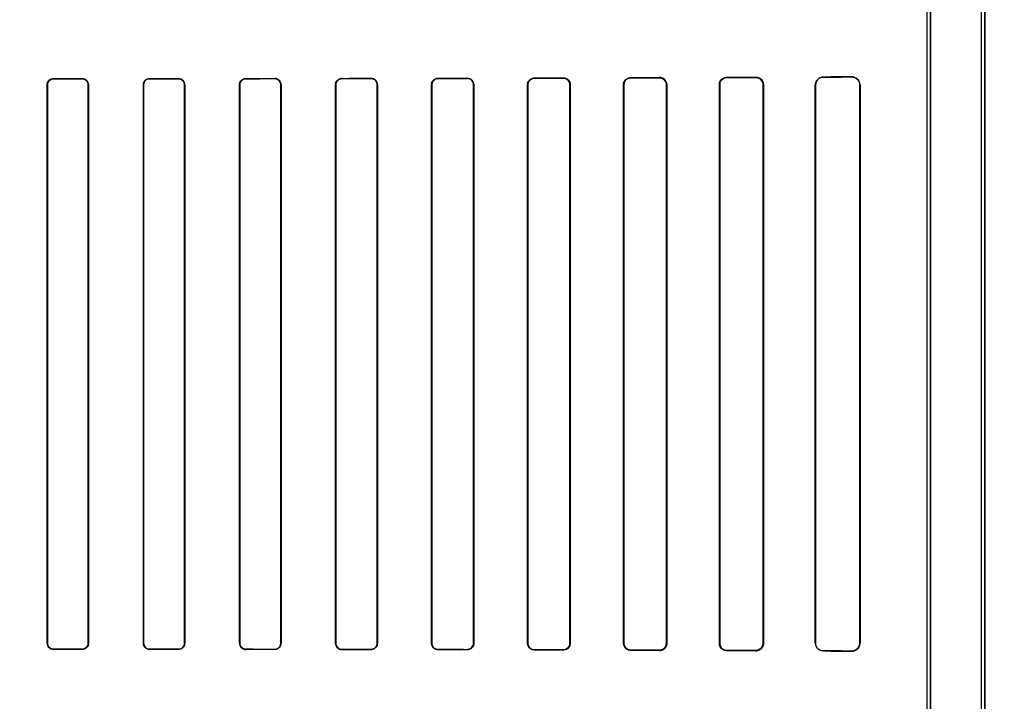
# Model space of a CAD drawing. Header units: millimetres. Extents: x 0 to 297, y 0 to 210.
# Tile 227 of 256: x 58.563 to 58.921, y 157.774 to 158.022. Entities that reach past the tile are written whole.
import ezdxf

# ---------------------------------------------------------------- set-up
doc = ezdxf.new("R2010")
doc.units = ezdxf.units.MM
doc.header["$LTSCALE"] = 16.335
doc.layers.get('0').update_dxf_attribs({"linetype": 'CONTINUOUS'})
for name, color, linetype in [('AXES_REF', 7, 'CONTINUOUS'), ('INTFCLR_1', 7, 'CONTINUOUS'), ('INTFCLR_72935', 7, 'CONTINUOUS')]:
    doc.layers.add(name, color=color, linetype=linetype)

msp = doc.modelspace()

# ---------------------------------------------------------------- linework, layer by layer
at = {"color": 7, "linetype": 'Continuous'}
for radius in [6.78708, 6.7865, 6.74304]:
    msp.add_circle((57.46373, 154.71146), radius, dxfattribs=at)
for radius, start, end in [(6.72, 278.277129, 261.722871), (6.874, 193.234383, 36.724612)]:
    msp.add_arc((57.46373, 154.71146), radius, start, end, dxfattribs=at)
at = {"layer": 'AXES_REF', "color": 9, "linetype": 'Continuous'}
for radius in [6.19116, 4.15]:
    msp.add_circle((57.46373, 154.71146), radius, dxfattribs=at)
at = {"layer": 'INTFCLR_1', "color": 6, "linetype": 'Continuous'}
for p, q in [((58.91278, 157.16145), (58.91278, 159.03047)), ((58.91401, 157.16145), (58.91401, 159.03045)), ((58.89301, 157.53414), (58.89301, 158.37777)), ((58.89425, 158.37777), (58.89425, 157.53414)), ((58.57294, 157.79495), (58.57294, 157.99795)), ((58.57301, 157.79495), (58.57301, 157.99795)), ((58.58785, 157.99795), (58.58785, 157.79495)), ((58.58792, 157.99795), (58.58792, 157.79495)), ((58.60792, 157.79495), (58.60792, 157.99795)), ((58.60799, 157.79495), (58.60799, 157.99795)), ((58.62287, 157.99795), (58.62287, 157.79495)), ((58.62295, 157.99795), (58.62295, 157.79495)), ((58.64289, 157.79495), (58.64289, 157.99795)), ((58.64296, 157.79495), (58.64296, 157.99795)), ((58.65791, 157.99795), (58.65791, 157.79495)), ((58.65799, 157.99795), (58.65799, 157.79495)), ((58.67784, 157.79495), (58.67784, 157.99795)), ((58.67792, 157.79495), (58.67792, 157.99795)), ((58.69296, 157.99795), (58.69296, 157.79495)), ((58.69304, 157.99795), (58.69304, 157.79495)), ((58.71278, 157.79495), (58.71278, 157.99795)), ((58.71286, 157.79495), (58.71286, 157.99795)), ((58.72802, 157.99795), (58.72802, 157.79495)), ((58.72811, 157.99795), (58.72811, 157.79495)), ((58.74769, 157.79495), (58.74769, 157.99795)), ((58.74778, 157.79495), (58.74778, 157.99795)), ((58.76311, 157.99795), (58.76311, 157.79495)), ((58.7632, 157.99795), (58.7632, 157.79495)), ((58.78259, 157.79495), (58.78259, 157.99795)), ((58.78269, 157.79495), (58.78269, 157.99795)), ((58.79821, 157.99795), (58.79821, 157.79495)), ((58.79832, 157.99795), (58.79832, 157.79495)), ((58.81745, 157.79495), (58.81745, 157.99795)), ((58.81757, 157.79495), (58.81757, 157.99795)), ((58.83335, 157.99795), (58.83335, 157.79495)), ((58.83348, 157.99795), (58.83348, 157.79495)), ((58.85226, 157.79495), (58.85226, 157.99795)), ((58.85241, 157.79495), (58.85241, 157.99795)), ((58.86854, 157.99795), (58.86854, 157.79495)), ((58.86872, 157.99795), (58.86872, 157.79495))]:
    msp.add_line(p, q, dxfattribs=at)
at = {"layer": 'INTFCLR_1', "color": 9, "linetype": 'Continuous'}
for p, q in [((58.57518, 158.00019), (58.57518, 158.00012)), ((58.58568, 158.00012), (58.58568, 158.0002)), ((58.61018, 158.00021), (58.61018, 158.00014)), ((58.62068, 158.00015), (58.62068, 158.00022)), ((58.64518, 158.00025), (58.64518, 158.00017)), ((58.65568, 158.00018), (58.65568, 158.00026)), ((58.68018, 158.0003), (58.68018, 158.00022)), ((58.69068, 158.00023), (58.69068, 158.00031)), ((58.71518, 158.00036), (58.71518, 158.00028)), ((58.72568, 158.0003), (58.72568, 158.00038)), ((58.75018, 158.00044), (58.75018, 158.00035)), ((58.76068, 158.00038), (58.76068, 158.00047)), ((58.78518, 158.00055), (58.78518, 158.00045)), ((58.79568, 158.00048), (58.79568, 158.00059)), ((58.82018, 158.00069), (58.82018, 158.00057)), ((58.83068, 158.00062), (58.83068, 158.00074)), ((58.85518, 158.00089), (58.85518, 158.00074)), ((58.86568, 158.0008), (58.86568, 158.00097)), ((58.57301, 157.99795), (58.57294, 157.99795)), ((58.58792, 157.99795), (58.58785, 157.99795)), ((58.60799, 157.99795), (58.60792, 157.99795)), ((58.62295, 157.99795), (58.62287, 157.99795)), ((58.64296, 157.99795), (58.64289, 157.99795)), ((58.65799, 157.99795), (58.65791, 157.99795)), ((58.67792, 157.99795), (58.67784, 157.99795)), ((58.69304, 157.99795), (58.69296, 157.99795)), ((58.71286, 157.99795), (58.71278, 157.99795)), ((58.72811, 157.99795), (58.72802, 157.99795)), ((58.74778, 157.99795), (58.74769, 157.99795)), ((58.7632, 157.99795), (58.76311, 157.99795)), ((58.78269, 157.99795), (58.78259, 157.99795)), ((58.79832, 157.99795), (58.79821, 157.99795)), ((58.81757, 157.99795), (58.81745, 157.99795)), ((58.83348, 157.99795), (58.83335, 157.99795)), ((58.85241, 157.99795), (58.85226, 157.99795)), ((58.86872, 157.99795), (58.86854, 157.99795)), ((58.57294, 157.79495), (58.57301, 157.79495)), ((58.58785, 157.79495), (58.58792, 157.79495)), ((58.60792, 157.79495), (58.60799, 157.79495)), ((58.62287, 157.79495), (58.62295, 157.79495)), ((58.64289, 157.79495), (58.64296, 157.79495)), ((58.65791, 157.79495), (58.65799, 157.79495)), ((58.67784, 157.79495), (58.67792, 157.79495)), ((58.69296, 157.79495), (58.69304, 157.79495)), ((58.71278, 157.79495), (58.71286, 157.79495)), ((58.72802, 157.79495), (58.72811, 157.79495)), ((58.74769, 157.79495), (58.74778, 157.79495)), ((58.76311, 157.79495), (58.7632, 157.79495)), ((58.78259, 157.79495), (58.78269, 157.79495)), ((58.79821, 157.79495), (58.79832, 157.79495)), ((58.81745, 157.79495), (58.81757, 157.79495)), ((58.83335, 157.79495), (58.83348, 157.79495)), ((58.85226, 157.79495), (58.85241, 157.79495)), ((58.86854, 157.79495), (58.86872, 157.79495)), ((58.57518, 157.79279), (58.57518, 157.79272)), ((58.58568, 157.79271), (58.58568, 157.79279)), ((58.61018, 157.79277), (58.61018, 157.7927)), ((58.62068, 157.79269), (58.62068, 157.79276)), ((58.64518, 157.79274), (58.64518, 157.79266)), ((58.65568, 157.79265), (58.65568, 157.79273)), ((58.68018, 157.79269), (58.68018, 157.79261)), ((58.69068, 157.7926), (58.69068, 157.79268)), ((58.71518, 157.79263), (58.71518, 157.79255)), ((58.72568, 157.79253), (58.72568, 157.79261)), ((58.75018, 157.79256), (58.75018, 157.79247)), ((58.76068, 157.79244), (58.76068, 157.79253)), ((58.78518, 157.79246), (58.78518, 157.79236)), ((58.79568, 157.79232), (58.79568, 157.79243)), ((58.82018, 157.79234), (58.82018, 157.79222)), ((58.83068, 157.79217), (58.83068, 157.79229)), ((58.85518, 157.79217), (58.85518, 157.79202)), ((58.86568, 157.79194), (58.86568, 157.79211))]:
    msp.add_line(p, q, dxfattribs=at)
at = {"layer": 'INTFCLR_1', "color": 7, "linetype": 'Continuous'}
for points in [[(58.79655, 158.00044), (58.79646, 158.00047), (58.79637, 158.0005), (58.79627, 158.00052), (58.79618, 158.00054), (58.79608, 158.00056), (58.79598, 158.00057), (58.79588, 158.00058), (58.79578, 158.00059), (58.79568, 158.00059)], [(58.83068, 158.00062), (58.83077, 158.00062), (58.83087, 158.00061), (58.83096, 158.0006), (58.83106, 158.00059), (58.83116, 158.00058), (58.83126, 158.00056), (58.83135, 158.00053), (58.83144, 158.00051), (58.83153, 158.00048)], [(58.86568, 158.0008), (58.86578, 158.0008), (58.86589, 158.0008), (58.86599, 158.00079), (58.86609, 158.00077), (58.86618, 158.00076), (58.86627, 158.00074), (58.86636, 158.00072), (58.86645, 158.0007), (58.86653, 158.00068)], [(58.83153, 157.79243), (58.83144, 157.7924), (58.83135, 157.79238), (58.83126, 157.79235), (58.83117, 157.79233), (58.83107, 157.79232), (58.83098, 157.79231), (58.83088, 157.7923), (58.83078, 157.79229), (58.83068, 157.79229)], [(58.86653, 157.79223), (58.86645, 157.79221), (58.86636, 157.79219), (58.86627, 157.79217), (58.86618, 157.79215), (58.86609, 157.79213), (58.86599, 157.79212), (58.86589, 157.79211), (58.86578, 157.79211), (58.86568, 157.79211)]]:
    msp.add_lwpolyline(points, dxfattribs=at)
at = {"layer": 'INTFCLR_1', "color": 6, "linetype": 'Continuous'}
for centre, major_axis, start_param, end_param in [((58.52793, 158.00145), (0.36509, 0), -1.441011, -1.411947), ((58.52793, 158.00145), (0.38609, 0), -1.448107, -1.420655), ((58.52793, 158.00145), (0.36509, 0), -1.343557, -1.313932), ((58.52793, 158.00145), (0.38609, 0), -1.356116, -1.328192), ((58.52793, 158.00145), (0.36509, 0), -1.243846, -1.213314), ((58.52793, 158.00145), (0.38609, 0), -1.262235, -1.233556), ((58.52793, 158.00145), (0.36509, 0), -1.140627, -1.108745), ((58.52793, 158.00145), (0.38609, 0), -1.165445, -1.135656), ((58.52793, 158.00145), (0.36509, 0), -1.032246, -0.998394), ((58.52793, 158.00145), (0.38609, 0), -1.064439, -1.033062), ((58.52793, 158.00145), (0.36509, 0), -0.9163, -0.879521), ((58.52793, 158.00145), (0.38609, 0), -0.9574, -0.923735), ((58.52793, 158.00145), (0.36509, 0), -0.788898, -0.747504), ((58.52793, 158.00145), (0.38609, 0), -0.841558, -0.804464), ((58.52793, 158.00145), (0.36509, 0), -0.642675, -0.593022), ((58.52793, 158.00145), (0.38609, 0), -0.712156, -0.66947), ((58.52793, 158.00145), (0.36509, 0), -0.4593, -0.389436), ((58.52793, 158.00145), (0.38609, 0), -0.559335, -0.505765), ((58.52793, 157.79145), (0.38609, 0), 1.420655, 1.448107), ((58.52793, 157.79145), (0.36509, 0), 1.411947, 1.441011), ((58.52793, 157.79145), (0.38609, 0), 1.328192, 1.356116), ((58.52793, 157.79145), (0.36509, 0), 1.313932, 1.343557), ((58.52793, 157.79145), (0.38609, 0), 1.233556, 1.262235), ((58.52793, 157.79145), (0.36509, 0), 1.213314, 1.243846), ((58.52793, 157.79145), (0.38609, 0), 1.135656, 1.165445), ((58.52793, 157.79145), (0.36509, 0), 1.108745, 1.140627), ((58.52793, 157.79145), (0.38609, 0), 1.033062, 1.064439), ((58.52793, 157.79145), (0.36509, 0), 0.998394, 1.032246), ((58.52793, 157.79145), (0.38609, 0), 0.923735, 0.9574), ((58.52793, 157.79145), (0.36509, 0), 0.879521, 0.9163), ((58.52793, 157.79145), (0.38609, 0), 0.804464, 0.841558), ((58.52793, 157.79145), (0.36509, 0), 0.747504, 0.788898), ((58.52793, 157.79145), (0.38609, 0), 0.66947, 0.712156), ((58.52793, 157.79145), (0.36509, 0), 0.593022, 0.642675), ((58.52793, 157.79145), (0.38609, 0), 0.505765, 0.559335), ((58.52793, 157.79145), (0.36509, 0), 0.389436, 0.4593)]:
    msp.add_ellipse(centre, major_axis=major_axis, ratio=0.003491, start_param=start_param, end_param=end_param, dxfattribs=at)
for points, knots in [([(58.57294, 157.99795), (58.57294, 157.99852), (58.57342, 157.99971), (58.57461, 158.00019), (58.57518, 158.00019)], [0, 0, 0, 0, 0.499537, 1, 1, 1, 1]), ([(58.57301, 157.99795), (58.57301, 157.99846), (58.57342, 157.9996), (58.57458, 158.00012), (58.57518, 158.00012)], [0, 0, 0, 0, 0.455659, 1, 1, 1, 1]), ([(58.58792, 157.99795), (58.58792, 157.99847), (58.5875, 157.99966), (58.5863, 158.0002), (58.58568, 158.0002)], [0, 0, 0, 0, 0.453611, 1, 1, 1, 1]), ([(58.58568, 158.00012), (58.58623, 158.00012), (58.58739, 157.99966), (58.58785, 157.9985), (58.58785, 157.99795)], [0, 0, 0, 0, 0.502969, 1, 1, 1, 1]), ([(58.60792, 157.99795), (58.60792, 157.99853), (58.6084, 157.99973), (58.6096, 158.00021), (58.61018, 158.00021)], [0, 0, 0, 0, 0.496564, 1, 1, 1, 1]), ([(58.60799, 157.99795), (58.60799, 157.99846), (58.6084, 157.99961), (58.60957, 158.00014), (58.61018, 158.00014)], [0, 0, 0, 0, 0.450447, 1, 1, 1, 1]), ([(58.62295, 157.99795), (58.62295, 157.99847), (58.62253, 157.99967), (58.62131, 158.00022), (58.62068, 158.00022)], [0, 0, 0, 0, 0.448932, 1, 1, 1, 1]), ([(58.62068, 158.00015), (58.62124, 158.00015), (58.62241, 157.99967), (58.62287, 157.99851), (58.62287, 157.99795)], [0, 0, 0, 0, 0.506253, 1, 1, 1, 1]), ([(58.64289, 157.99795), (58.64289, 157.99847), (58.64329, 157.99967), (58.64452, 158.00025), (58.64518, 158.00025)], [0, 0, 0, 0, 0.439305, 1, 1, 1, 1]), ([(58.64296, 157.99795), (58.64296, 157.99846), (58.64336, 157.99962), (58.64455, 158.00017), (58.64518, 158.00017)], [0, 0, 0, 0, 0.445822, 1, 1, 1, 1]), ([(58.65568, 158.00026), (58.65622, 158.00026), (58.65744, 157.99983), (58.65799, 157.99859), (58.65799, 157.99795)], [0, 0, 0, 0, 0.45921, 1, 1, 1, 1]), ([(58.65568, 158.00018), (58.65626, 158.00018), (58.65745, 157.99969), (58.65791, 157.99851), (58.65791, 157.99795)], [0, 0, 0, 0, 0.511254, 1, 1, 1, 1]), ([(58.67784, 157.99795), (58.67784, 157.99847), (58.67825, 157.9997), (58.6795, 158.0003), (58.68018, 158.0003)], [0, 0, 0, 0, 0.432834, 1, 1, 1, 1]), ([(58.67792, 157.99795), (58.67792, 157.99845), (58.67831, 157.99964), (58.67953, 158.00022), (58.68018, 158.00022)], [0, 0, 0, 0, 0.434515, 1, 1, 1, 1]), ([(58.69068, 158.00031), (58.69124, 158.00031), (58.69249, 157.99986), (58.69304, 157.9986), (58.69304, 157.99795)], [0, 0, 0, 0, 0.467061, 1, 1, 1, 1]), ([(58.69068, 158.00023), (58.69114, 158.00023), (58.69232, 157.99988), (58.69296, 157.99865), (58.69296, 157.99795)], [0, 0, 0, 0, 0.396507, 1, 1, 1, 1]), ([(58.71278, 157.99795), (58.71278, 157.99847), (58.71318, 157.99973), (58.71447, 158.00036), (58.71518, 158.00036)], [0, 0, 0, 0, 0.424165, 1, 1, 1, 1]), ([(58.71286, 157.99795), (58.71286, 157.99846), (58.71326, 157.99967), (58.7145, 158.00027), (58.71518, 158.00028)], [0, 0, 0, 0, 0.426866, 1, 1, 1, 1]), ([(58.72568, 158.00038), (58.72613, 158.00038), (58.72739, 158.00005), (58.72811, 157.99874), (58.72811, 157.99795)], [0, 0, 0, 0, 0.365847, 1, 1, 1, 1]), ([(58.72568, 158.0003), (58.72624, 158.0003), (58.72749, 157.99984), (58.72802, 157.99858), (58.72802, 157.99795)], [0, 0, 0, 0, 0.47417, 1, 1, 1, 1]), ([(58.74769, 157.99795), (58.74769, 157.99848), (58.7481, 157.99978), (58.74943, 158.00044), (58.75018, 158.00044)], [0, 0, 0, 0, 0.412853, 1, 1, 1, 1]), ([(58.74778, 157.99795), (58.74778, 157.99846), (58.74818, 157.99972), (58.74947, 158.00035), (58.75018, 158.00035)], [0, 0, 0, 0, 0.417005, 1, 1, 1, 1]), ([(58.76068, 158.00047), (58.76116, 158.00047), (58.76247, 158.00011), (58.7632, 157.99875), (58.7632, 157.99795)], [0, 0, 0, 0, 0.379369, 1, 1, 1, 1]), ([(58.76068, 158.00038), (58.76114, 158.00038), (58.7624, 158.00004), (58.76311, 157.99873), (58.76311, 157.99795)], [0, 0, 0, 0, 0.373842, 1, 1, 1, 1]), ([(58.78259, 157.99795), (58.78259, 157.99847), (58.78298, 157.99982), (58.78438, 158.00055), (58.78518, 158.00055)], [0, 0, 0, 0, 0.39343, 1, 1, 1, 1]), ([(58.78269, 157.99795), (58.78269, 157.99846), (58.78308, 157.99976), (58.78442, 158.00045), (58.78518, 158.00045)], [0, 0, 0, 0, 0.402383, 1, 1, 1, 1]), ([(58.79568, 158.00048), (58.79618, 158.00049), (58.7975, 158.0001), (58.79821, 157.99874), (58.79821, 157.99795)], [0, 0, 0, 0, 0.393822, 1, 1, 1, 1]), ([(58.81745, 157.99795), (58.81745, 157.99845), (58.81782, 157.99986), (58.81929, 158.00069), (58.82018, 158.00069)], [0, 0, 0, 0, 0.358968, 1, 1, 1, 1]), ([(58.81757, 157.99795), (58.81757, 157.99845), (58.81794, 157.9998), (58.81935, 158.00057), (58.82018, 158.00057)], [0, 0, 0, 0, 0.373103, 1, 1, 1, 1]), ([(58.83068, 158.00074), (58.83122, 158.00075), (58.83267, 158.00034), (58.83348, 157.99883), (58.83348, 157.99795)], [0, 0, 0, 0, 0.380109, 1, 1, 1, 1]), ([(58.85241, 157.99795), (58.85241, 157.99843), (58.85275, 157.99986), (58.85425, 158.00073), (58.85518, 158.00074)], [0, 0, 0, 0, 0.338868, 1, 1, 1, 1]), ([(58.57294, 157.79495), (58.57294, 157.79444), (58.57336, 157.79326), (58.57456, 157.79272), (58.57518, 157.79272)], [0, 0, 0, 0, 0.455466, 1, 1, 1, 1]), ([(58.57518, 157.79279), (58.57462, 157.79279), (58.57347, 157.79326), (58.57301, 157.79441), (58.57301, 157.79495)], [0, 0, 0, 0, 0.502137, 1, 1, 1, 1]), ([(58.58792, 157.79495), (58.58792, 157.79438), (58.58744, 157.79319), (58.58625, 157.79271), (58.58568, 157.79271)], [0, 0, 0, 0, 0.498499, 1, 1, 1, 1]), ([(58.58785, 157.79495), (58.58785, 157.79445), (58.58744, 157.79331), (58.58628, 157.79279), (58.58568, 157.79279)], [0, 0, 0, 0, 0.453787, 1, 1, 1, 1]), ([(58.60792, 157.79495), (58.60792, 157.79444), (58.60834, 157.79325), (58.60954, 157.7927), (58.61018, 157.7927)], [0, 0, 0, 0, 0.449916, 1, 1, 1, 1]), ([(58.61018, 157.79277), (58.60961, 157.79277), (58.60845, 157.79324), (58.60799, 157.7944), (58.60799, 157.79495)], [0, 0, 0, 0, 0.504818, 1, 1, 1, 1]), ([(58.62295, 157.79495), (58.62295, 157.79444), (58.62254, 157.79325), (58.62132, 157.79269), (58.62068, 157.79269)], [0, 0, 0, 0, 0.442115, 1, 1, 1, 1]), ([(58.62287, 157.79495), (58.62287, 157.79445), (58.62247, 157.7933), (58.62129, 157.79276), (58.62068, 157.79276)], [0, 0, 0, 0, 0.449607, 1, 1, 1, 1]), ([(58.64289, 157.79495), (58.64289, 157.79444), (58.6433, 157.79323), (58.64453, 157.79266), (58.64518, 157.79266)], [0, 0, 0, 0, 0.444674, 1, 1, 1, 1]), ([(58.64518, 157.79274), (58.6446, 157.79274), (58.64342, 157.79322), (58.64296, 157.7944), (58.64296, 157.79495)], [0, 0, 0, 0, 0.509133, 1, 1, 1, 1]), ([(58.65791, 157.79495), (58.65791, 157.79446), (58.65751, 157.79329), (58.65631, 157.79273), (58.65568, 157.79273)], [0, 0, 0, 0, 0.438001, 1, 1, 1, 1]), ([(58.65799, 157.79495), (58.65799, 157.79444), (58.65758, 157.79323), (58.65634, 157.79265), (58.65568, 157.79265)], [0, 0, 0, 0, 0.436747, 1, 1, 1, 1]), ([(58.68018, 157.79261), (58.67962, 157.79261), (58.67839, 157.79306), (58.67784, 157.79431), (58.67784, 157.79495)], [0, 0, 0, 0, 0.463766, 1, 1, 1, 1]), ([(58.68018, 157.79269), (58.67972, 157.79269), (58.67855, 157.79304), (58.67792, 157.79426), (58.67792, 157.79495)], [0, 0, 0, 0, 0.393955, 1, 1, 1, 1]), ([(58.69296, 157.79495), (58.69296, 157.79445), (58.69256, 157.79326), (58.69134, 157.79268), (58.69068, 157.79268)], [0, 0, 0, 0, 0.431437, 1, 1, 1, 1]), ([(58.69304, 157.79495), (58.69304, 157.79444), (58.69263, 157.7932), (58.69136, 157.79259), (58.69068, 157.7926)], [0, 0, 0, 0, 0.429292, 1, 1, 1, 1]), ([(58.71518, 157.79255), (58.7146, 157.79255), (58.71333, 157.79303), (58.71278, 157.79431), (58.71278, 157.79495)], [0, 0, 0, 0, 0.47334, 1, 1, 1, 1]), ([(58.71518, 157.79263), (58.7147, 157.79263), (58.71349, 157.793), (58.71286, 157.79425), (58.71286, 157.79495)], [0, 0, 0, 0, 0.401643, 1, 1, 1, 1]), ([(58.72802, 157.79495), (58.72802, 157.79445), (58.72763, 157.79322), (58.72637, 157.79261), (58.72568, 157.79261)], [0, 0, 0, 0, 0.422805, 1, 1, 1, 1]), ([(58.72811, 157.79495), (58.72811, 157.79444), (58.7277, 157.79316), (58.7264, 157.79252), (58.72568, 157.79253)], [0, 0, 0, 0, 0.419413, 1, 1, 1, 1]), ([(58.75018, 157.79247), (58.74971, 157.79247), (58.74842, 157.79282), (58.74769, 157.79417), (58.74769, 157.79495)], [0, 0, 0, 0, 0.373743, 1, 1, 1, 1]), ([(58.75018, 157.79256), (58.74973, 157.79256), (58.74849, 157.7929), (58.74778, 157.79419), (58.74778, 157.79495)], [0, 0, 0, 0, 0.369218, 1, 1, 1, 1]), ([(58.76311, 157.79495), (58.76311, 157.79445), (58.76271, 157.79318), (58.7614, 157.79253), (58.76068, 157.79253)], [0, 0, 0, 0, 0.4116, 1, 1, 1, 1]), ([(58.7632, 157.79495), (58.7632, 157.79443), (58.7628, 157.79312), (58.76144, 157.79243), (58.76068, 157.79244)], [0, 0, 0, 0, 0.405294, 1, 1, 1, 1]), ([(58.78518, 157.79236), (58.78466, 157.79236), (58.78331, 157.79276), (58.78259, 157.79416), (58.78259, 157.79495)], [0, 0, 0, 0, 0.394587, 1, 1, 1, 1]), ([(58.78518, 157.79246), (58.78466, 157.79246), (58.78336, 157.79287), (58.78269, 157.79421), (58.78269, 157.79495)], [0, 0, 0, 0, 0.409287, 1, 1, 1, 1]), ([(58.79821, 157.79495), (58.79821, 157.79445), (58.79783, 157.79313), (58.79646, 157.79242), (58.79568, 157.79243)], [0, 0, 0, 0, 0.392607, 1, 1, 1, 1]), ([(58.79832, 157.79495), (58.79832, 157.79445), (58.79794, 157.79308), (58.79651, 157.79232), (58.79568, 157.79232)], [0, 0, 0, 0, 0.376083, 1, 1, 1, 1]), ([(58.82018, 157.79222), (58.81967, 157.79222), (58.81826, 157.7926), (58.81745, 157.79408), (58.81745, 157.79495)], [0, 0, 0, 0, 0.364649, 1, 1, 1, 1]), ([(58.82018, 157.79234), (58.81971, 157.79234), (58.81837, 157.79268), (58.81757, 157.7941), (58.81757, 157.79495)], [0, 0, 0, 0, 0.351042, 1, 1, 1, 1]), ([(58.83348, 157.79495), (58.83348, 157.79447), (58.83313, 157.79303), (58.83161, 157.79216), (58.83068, 157.79217)], [0, 0, 0, 0, 0.340507, 1, 1, 1, 1]), ([(58.85518, 157.79217), (58.85463, 157.79217), (58.8532, 157.79259), (58.85241, 157.79409), (58.85241, 157.79495)], [0, 0, 0, 0, 0.38412, 1, 1, 1, 1])]:
    msp.add_open_spline(points, degree=3, knots=knots, dxfattribs=at)
at = {"layer": 'INTFCLR_1', "color": 7, "linetype": 'Continuous'}
for points, knots in [([(58.79568, 158.00059), (58.79622, 158.00058), (58.79759, 158.00018), (58.79833, 157.99876), (58.79832, 157.99795)], [0, 0, 0, 0, 0.401573, 1, 1, 1, 1]), ([(58.79832, 157.99795), (58.79832, 157.99843), (58.79803, 157.99951), (58.79711, 158.00025), (58.79655, 158.00044)], [0, 0, 0, 0, 0.442089, 1, 1, 1, 1]), ([(58.83068, 158.00062), (58.83118, 158.00061), (58.83256, 158.00026), (58.83336, 157.99881), (58.83335, 157.99795)], [0, 0, 0, 0, 0.369943, 1, 1, 1, 1]), ([(58.86568, 158.0008), (58.86625, 158.0008), (58.86774, 158.00038), (58.86855, 157.99883), (58.86854, 157.99795)], [0, 0, 0, 0, 0.395381, 1, 1, 1, 1]), ([(58.83335, 157.79495), (58.83335, 157.79449), (58.83301, 157.79311), (58.83156, 157.79231), (58.83068, 157.79229)], [0, 0, 0, 0, 0.342814, 1, 1, 1, 1]), ([(58.86854, 157.79495), (58.86854, 157.79447), (58.86819, 157.793), (58.86663, 157.79211), (58.86568, 157.79211)], [0, 0, 0, 0, 0.336726, 1, 1, 1, 1])]:
    msp.add_open_spline(points, degree=3, knots=knots, dxfattribs=at)
at = {"layer": 'INTFCLR_72935', "color": 6, "linetype": 'Continuous'}
for p, q in [((58.91278, 157.16145), (58.91278, 159.03048)), ((58.91401, 159.03045), (58.91401, 157.16145)), ((58.89301, 157.53209), (58.89301, 158.37982)), ((58.89425, 157.53084), (58.89425, 158.38107)), ((58.57294, 157.99795), (58.57294, 157.79495)), ((58.57301, 157.99795), (58.57301, 157.79495)), ((58.58785, 157.79495), (58.58785, 157.99795)), ((58.58792, 157.79495), (58.58792, 157.99795)), ((58.60792, 157.99795), (58.60792, 157.79495)), ((58.60799, 157.99795), (58.60799, 157.79495)), ((58.62287, 157.79495), (58.62287, 157.99795)), ((58.62295, 157.79495), (58.62295, 157.99795)), ((58.64289, 157.99795), (58.64289, 157.79495)), ((58.64296, 157.99795), (58.64296, 157.79495)), ((58.65791, 157.79495), (58.65791, 157.99795)), ((58.65799, 157.79495), (58.65799, 157.99795)), ((58.67784, 157.99795), (58.67784, 157.79495)), ((58.67792, 157.99795), (58.67792, 157.79495)), ((58.69296, 157.79495), (58.69296, 157.99795)), ((58.69304, 157.79495), (58.69304, 157.99795)), ((58.71278, 157.99795), (58.71278, 157.79495)), ((58.71286, 157.99795), (58.71286, 157.79495)), ((58.72802, 157.79495), (58.72802, 157.99795)), ((58.72811, 157.79495), (58.72811, 157.99795)), ((58.74769, 157.99795), (58.74769, 157.79495)), ((58.74778, 157.99795), (58.74778, 157.79495)), ((58.76311, 157.79495), (58.76311, 157.99795)), ((58.7632, 157.79495), (58.7632, 157.99795)), ((58.78259, 157.99795), (58.78259, 157.79495)), ((58.78269, 157.99795), (58.78269, 157.79495)), ((58.79821, 157.79495), (58.79821, 157.99795)), ((58.79832, 157.79495), (58.79832, 157.99795)), ((58.81745, 157.99795), (58.81745, 157.79495)), ((58.81757, 157.99795), (58.81757, 157.79495)), ((58.83335, 157.79495), (58.83335, 157.99795)), ((58.83348, 157.79495), (58.83348, 157.99795)), ((58.85226, 157.99795), (58.85226, 157.79495)), ((58.85241, 157.99795), (58.85241, 157.79495)), ((58.86854, 157.79495), (58.86854, 157.99795)), ((58.86872, 157.79495), (58.86872, 157.99795))]:
    msp.add_line(p, q, dxfattribs=at)
at = {"layer": 'INTFCLR_72935', "color": 9, "linetype": 'Continuous'}
for p, q in [((58.57518, 158.00012), (58.57518, 158.00019)), ((58.58568, 158.0002), (58.58568, 158.00012)), ((58.61018, 158.00014), (58.61018, 158.00021)), ((58.62068, 158.00022), (58.62068, 158.00015)), ((58.64518, 158.00017), (58.64518, 158.00025)), ((58.65568, 158.00026), (58.65568, 158.00018)), ((58.68018, 158.00022), (58.68018, 158.0003)), ((58.69068, 158.00031), (58.69068, 158.00023)), ((58.71518, 158.00028), (58.71518, 158.00036)), ((58.72568, 158.00038), (58.72568, 158.0003)), ((58.75018, 158.00035), (58.75018, 158.00044)), ((58.76068, 158.00047), (58.76068, 158.00038)), ((58.78518, 158.00045), (58.78518, 158.00055)), ((58.79568, 158.00059), (58.79568, 158.00048)), ((58.82018, 158.00057), (58.82018, 158.00069)), ((58.83068, 158.00074), (58.83068, 158.00062)), ((58.85518, 158.00074), (58.85518, 158.00089)), ((58.86568, 158.00097), (58.86568, 158.0008)), ((58.57294, 157.99795), (58.57301, 157.99795)), ((58.58785, 157.99795), (58.58792, 157.99795)), ((58.60792, 157.99795), (58.60799, 157.99795)), ((58.62287, 157.99795), (58.62295, 157.99795)), ((58.64289, 157.99795), (58.64296, 157.99795)), ((58.65791, 157.99795), (58.65799, 157.99795)), ((58.67784, 157.99795), (58.67792, 157.99795)), ((58.69296, 157.99795), (58.69304, 157.99795)), ((58.71278, 157.99795), (58.71286, 157.99795)), ((58.72802, 157.99795), (58.72811, 157.99795)), ((58.74769, 157.99795), (58.74778, 157.99795)), ((58.76311, 157.99795), (58.7632, 157.99795)), ((58.78259, 157.99795), (58.78269, 157.99795)), ((58.79821, 157.99795), (58.79832, 157.99795)), ((58.81745, 157.99795), (58.81757, 157.99795)), ((58.83335, 157.99795), (58.83348, 157.99795)), ((58.85226, 157.99795), (58.85241, 157.99795)), ((58.86854, 157.99795), (58.86872, 157.99795)), ((58.57301, 157.79495), (58.57294, 157.79495)), ((58.58792, 157.79495), (58.58785, 157.79495)), ((58.60799, 157.79495), (58.60792, 157.79495)), ((58.62295, 157.79495), (58.62287, 157.79495)), ((58.64296, 157.79495), (58.64289, 157.79495)), ((58.65799, 157.79495), (58.65791, 157.79495)), ((58.67792, 157.79495), (58.67784, 157.79495)), ((58.69304, 157.79495), (58.69296, 157.79495)), ((58.71286, 157.79495), (58.71278, 157.79495)), ((58.72811, 157.79495), (58.72802, 157.79495)), ((58.74778, 157.79495), (58.74769, 157.79495)), ((58.7632, 157.79495), (58.76311, 157.79495)), ((58.78269, 157.79495), (58.78259, 157.79495)), ((58.79832, 157.79495), (58.79821, 157.79495)), ((58.81757, 157.79495), (58.81745, 157.79495)), ((58.83348, 157.79495), (58.83335, 157.79495)), ((58.85241, 157.79495), (58.85226, 157.79495)), ((58.86872, 157.79495), (58.86854, 157.79495)), ((58.57518, 157.79272), (58.57518, 157.79279)), ((58.58568, 157.79279), (58.58568, 157.79271)), ((58.61018, 157.7927), (58.61018, 157.79277)), ((58.62068, 157.79276), (58.62068, 157.79269)), ((58.64518, 157.79266), (58.64518, 157.79274)), ((58.65568, 157.79273), (58.65568, 157.79265)), ((58.68018, 157.79261), (58.68018, 157.79269)), ((58.69068, 157.79268), (58.69068, 157.7926)), ((58.71518, 157.79255), (58.71518, 157.79263)), ((58.72568, 157.79261), (58.72568, 157.79253)), ((58.75018, 157.79247), (58.75018, 157.79256)), ((58.76068, 157.79253), (58.76068, 157.79244)), ((58.78518, 157.79236), (58.78518, 157.79246)), ((58.79568, 157.79243), (58.79568, 157.79232)), ((58.82018, 157.79222), (58.82018, 157.79234)), ((58.83068, 157.79229), (58.83068, 157.79217)), ((58.85518, 157.79202), (58.85518, 157.79217)), ((58.86568, 157.79211), (58.86568, 157.79194))]:
    msp.add_line(p, q, dxfattribs=at)
at = {"layer": 'INTFCLR_72935', "color": 7, "linetype": 'Continuous'}
for points in [[(58.83068, 158.00074), (58.83078, 158.00074), (58.83089, 158.00074), (58.83099, 158.00073), (58.83109, 158.00071), (58.83119, 158.0007), (58.83128, 158.00068), (58.83137, 158.00066), (58.83146, 158.00063), (58.83154, 158.00061)], [(58.83153, 158.00048), (58.83144, 158.00051), (58.83135, 158.00053), (58.83126, 158.00056), (58.83117, 158.00057), (58.83107, 158.00059), (58.83098, 158.0006), (58.83088, 158.00061), (58.83078, 158.00062), (58.83068, 158.00062)], [(58.86653, 158.00068), (58.86645, 158.0007), (58.86636, 158.00072), (58.86627, 158.00074), (58.86618, 158.00076), (58.86609, 158.00077), (58.86599, 158.00079), (58.86589, 158.0008), (58.86578, 158.0008), (58.86568, 158.0008)], [(58.79655, 157.79247), (58.79646, 157.79244), (58.79637, 157.79241), (58.79627, 157.79239), (58.79618, 157.79237), (58.79608, 157.79235), (58.79598, 157.79234), (58.79588, 157.79233), (58.79578, 157.79232), (58.79568, 157.79232)], [(58.83068, 157.79229), (58.83077, 157.79229), (58.83087, 157.7923), (58.83096, 157.79231), (58.83106, 157.79232), (58.83116, 157.79233), (58.83126, 157.79235), (58.83135, 157.79238), (58.83144, 157.7924), (58.83153, 157.79243)], [(58.83155, 157.7923), (58.83146, 157.79227), (58.83137, 157.79225), (58.83128, 157.79223), (58.83119, 157.79221), (58.83109, 157.7922), (58.83099, 157.79218), (58.83089, 157.79217), (58.83078, 157.79217), (58.83068, 157.79217)], [(58.86568, 157.79211), (58.86578, 157.79211), (58.86589, 157.79211), (58.86599, 157.79212), (58.86609, 157.79213), (58.86618, 157.79215), (58.86627, 157.79217), (58.86636, 157.79219), (58.86645, 157.79221), (58.86653, 157.79223)]]:
    msp.add_lwpolyline(points, dxfattribs=at)
at = {"layer": 'INTFCLR_72935', "color": 6, "linetype": 'Continuous'}
for centre, major_axis, start_param, end_param in [((58.52793, 158.00145), (0.36509, 0), -1.441011, -1.411947), ((58.52793, 158.00145), (0.38609, 0), -1.448107, -1.420655), ((58.52793, 158.00145), (0.36509, 0), -1.343557, -1.313932), ((58.52793, 158.00145), (0.38609, 0), -1.356116, -1.328192), ((58.52793, 158.00145), (0.36509, 0), -1.243846, -1.213314), ((58.52793, 158.00145), (0.38609, 0), -1.262235, -1.233556), ((58.52793, 158.00145), (0.36509, 0), -1.140627, -1.108745), ((58.52793, 158.00145), (0.38609, 0), -1.165445, -1.135656), ((58.52793, 158.00145), (0.36509, 0), -1.032246, -0.998394), ((58.52793, 158.00145), (0.38609, 0), -1.064439, -1.033062), ((58.52793, 158.00145), (0.36509, 0), -0.9163, -0.879521), ((58.52793, 158.00145), (0.38609, 0), -0.9574, -0.923735), ((58.52793, 158.00145), (0.36509, 0), -0.788898, -0.747504), ((58.52793, 158.00145), (0.38609, 0), -0.841558, -0.804464), ((58.52793, 158.00145), (0.36509, 0), -0.642675, -0.593022), ((58.52793, 158.00145), (0.38609, 0), -0.712156, -0.66947), ((58.52793, 158.00145), (0.36509, 0), -0.4593, -0.389436), ((58.52793, 158.00145), (0.38609, 0), -0.559335, -0.505765), ((58.52793, 157.79145), (0.38609, 0), 1.420655, 1.448107), ((58.52793, 157.79145), (0.36509, 0), 1.411947, 1.441011), ((58.52793, 157.79145), (0.38609, 0), 1.328192, 1.356116), ((58.52793, 157.79145), (0.36509, 0), 1.313932, 1.343557), ((58.52793, 157.79145), (0.38609, 0), 1.233556, 1.262235), ((58.52793, 157.79145), (0.36509, 0), 1.213314, 1.243846), ((58.52793, 157.79145), (0.38609, 0), 1.135656, 1.165445), ((58.52793, 157.79145), (0.36509, 0), 1.108745, 1.140627), ((58.52793, 157.79145), (0.38609, 0), 1.033062, 1.064439), ((58.52793, 157.79145), (0.36509, 0), 0.998394, 1.032246), ((58.52793, 157.79145), (0.38609, 0), 0.923735, 0.9574), ((58.52793, 157.79145), (0.36509, 0), 0.879521, 0.9163), ((58.52793, 157.79145), (0.38609, 0), 0.804464, 0.841558), ((58.52793, 157.79145), (0.36509, 0), 0.747504, 0.788898), ((58.52793, 157.79145), (0.38609, 0), 0.66947, 0.712156), ((58.52793, 157.79145), (0.36509, 0), 0.593022, 0.642675), ((58.52793, 157.79145), (0.38609, 0), 0.505765, 0.559335), ((58.52793, 157.79145), (0.36509, 0), 0.389436, 0.4593)]:
    msp.add_ellipse(centre, major_axis=major_axis, ratio=0.003491, start_param=start_param, end_param=end_param, dxfattribs=at)
for points, knots in [([(58.57294, 157.99795), (58.57294, 157.99847), (58.57336, 157.99965), (58.57456, 158.00019), (58.57518, 158.00019)], [0, 0, 0, 0, 0.455466, 1, 1, 1, 1]), ([(58.57518, 158.00012), (58.57461, 158.00012), (58.57346, 157.99964), (58.57301, 157.9985), (58.57301, 157.99795)], [0, 0, 0, 0, 0.510179, 1, 1, 1, 1]), ([(58.58568, 158.0002), (58.58626, 158.0002), (58.58745, 157.99971), (58.58792, 157.99852), (58.58792, 157.99795)], [0, 0, 0, 0, 0.509348, 1, 1, 1, 1]), ([(58.58785, 157.99795), (58.58785, 157.99846), (58.58744, 157.9996), (58.58628, 158.00012), (58.58568, 158.00012)], [0, 0, 0, 0, 0.453787, 1, 1, 1, 1]), ([(58.60792, 157.99795), (58.60792, 157.99847), (58.60834, 157.99966), (58.60954, 158.00021), (58.61018, 158.00021)], [0, 0, 0, 0, 0.449916, 1, 1, 1, 1]), ([(58.61018, 158.00014), (58.60961, 158.00014), (58.60845, 157.99966), (58.60799, 157.9985), (58.60799, 157.99795)], [0, 0, 0, 0, 0.508383, 1, 1, 1, 1]), ([(58.62295, 157.99795), (58.62295, 157.99847), (58.62254, 157.99966), (58.62132, 158.00022), (58.62068, 158.00022)], [0, 0, 0, 0, 0.442115, 1, 1, 1, 1]), ([(58.62287, 157.99795), (58.62287, 157.99846), (58.62247, 157.99961), (58.62129, 158.00015), (58.62068, 158.00015)], [0, 0, 0, 0, 0.449607, 1, 1, 1, 1]), ([(58.64289, 157.99795), (58.64289, 157.99847), (58.6433, 157.99968), (58.64453, 158.00025), (58.64518, 158.00025)], [0, 0, 0, 0, 0.444674, 1, 1, 1, 1]), ([(58.64518, 158.00017), (58.6446, 158.00017), (58.64342, 157.99968), (58.64296, 157.99851), (58.64296, 157.99795)], [0, 0, 0, 0, 0.512923, 1, 1, 1, 1]), ([(58.65799, 157.99795), (58.65799, 157.99847), (58.65758, 157.99968), (58.65634, 158.00026), (58.65568, 158.00026)], [0, 0, 0, 0, 0.436747, 1, 1, 1, 1]), ([(58.65791, 157.99795), (58.65791, 157.99846), (58.6575, 157.99963), (58.65631, 158.00018), (58.65568, 158.00018)], [0, 0, 0, 0, 0.443691, 1, 1, 1, 1]), ([(58.67784, 157.99795), (58.67784, 157.99848), (58.67825, 157.9997), (58.6795, 158.0003), (58.68018, 158.0003)], [0, 0, 0, 0, 0.43647, 1, 1, 1, 1]), ([(58.68018, 158.00022), (58.67972, 158.00022), (58.67854, 157.99986), (58.67792, 157.99864), (58.67792, 157.99795)], [0, 0, 0, 0, 0.400765, 1, 1, 1, 1]), ([(58.69304, 157.99795), (58.69304, 157.99847), (58.69263, 157.99971), (58.69136, 158.00032), (58.69068, 158.00031)], [0, 0, 0, 0, 0.429292, 1, 1, 1, 1]), ([(58.69296, 157.99795), (58.69296, 157.99846), (58.69256, 157.99966), (58.69133, 158.00023), (58.69068, 158.00023)], [0, 0, 0, 0, 0.436653, 1, 1, 1, 1]), ([(58.71278, 157.99795), (58.71278, 157.99848), (58.71318, 157.99974), (58.71447, 158.00036), (58.71518, 158.00036)], [0, 0, 0, 0, 0.425926, 1, 1, 1, 1]), ([(58.71518, 158.00028), (58.71469, 158.00028), (58.71348, 157.9999), (58.71286, 157.99865), (58.71286, 157.99795)], [0, 0, 0, 0, 0.409084, 1, 1, 1, 1]), ([(58.72568, 158.00038), (58.72614, 158.00038), (58.7274, 158.00004), (58.72811, 157.99872), (58.72811, 157.99795)], [0, 0, 0, 0, 0.376214, 1, 1, 1, 1]), ([(58.72802, 157.99795), (58.72802, 157.99846), (58.72762, 157.99969), (58.72636, 158.0003), (58.72568, 158.0003)], [0, 0, 0, 0, 0.426616, 1, 1, 1, 1]), ([(58.74769, 157.99795), (58.74769, 157.99848), (58.7481, 157.99977), (58.74943, 158.00044), (58.75018, 158.00044)], [0, 0, 0, 0, 0.411614, 1, 1, 1, 1]), ([(58.75018, 158.00035), (58.74972, 158.00035), (58.74847, 158), (58.74778, 157.99871), (58.74778, 157.99795)], [0, 0, 0, 0, 0.378712, 1, 1, 1, 1]), ([(58.76068, 158.00047), (58.76117, 158.00047), (58.76249, 158.0001), (58.7632, 157.99874), (58.7632, 157.99795)], [0, 0, 0, 0, 0.387521, 1, 1, 1, 1]), ([(58.76311, 157.99795), (58.76311, 157.99846), (58.76271, 157.99973), (58.7614, 158.00038), (58.76068, 158.00038)], [0, 0, 0, 0, 0.411738, 1, 1, 1, 1]), ([(58.78259, 157.99795), (58.78259, 157.99847), (58.78298, 157.99982), (58.78438, 158.00055), (58.78518, 158.00055)], [0, 0, 0, 0, 0.391624, 1, 1, 1, 1]), ([(58.78518, 158.00045), (58.78468, 158.00045), (58.78338, 158.00007), (58.78269, 157.99872), (58.78269, 157.99795)], [0, 0, 0, 0, 0.393004, 1, 1, 1, 1]), ([(58.79832, 157.99795), (58.79832, 157.99846), (58.79794, 157.99983), (58.79651, 158.00059), (58.79568, 158.00059)], [0, 0, 0, 0, 0.376083, 1, 1, 1, 1]), ([(58.79821, 157.99795), (58.79821, 157.99846), (58.79783, 157.99978), (58.79646, 158.00049), (58.79568, 158.00048)], [0, 0, 0, 0, 0.392511, 1, 1, 1, 1]), ([(58.81745, 157.99795), (58.81745, 157.99842), (58.81779, 157.99982), (58.81926, 158.00069), (58.82018, 158.00069)], [0, 0, 0, 0, 0.338375, 1, 1, 1, 1]), ([(58.82018, 158.00057), (58.81971, 158.00057), (58.81837, 158.00023), (58.81757, 157.99881), (58.81757, 157.99795)], [0, 0, 0, 0, 0.351007, 1, 1, 1, 1]), ([(58.85518, 158.00074), (58.85463, 158.00074), (58.8532, 158.00032), (58.85241, 157.99882), (58.85241, 157.99795)], [0, 0, 0, 0, 0.38412, 1, 1, 1, 1]), ([(58.57518, 157.79272), (58.57459, 157.79272), (58.5734, 157.79321), (58.57294, 157.7944), (58.57294, 157.79495)], [0, 0, 0, 0, 0.510275, 1, 1, 1, 1]), ([(58.57301, 157.79495), (58.57301, 157.79445), (58.57342, 157.79331), (58.57458, 157.79279), (58.57518, 157.79279)], [0, 0, 0, 0, 0.455659, 1, 1, 1, 1]), ([(58.58568, 157.79279), (58.58624, 157.79279), (58.58739, 157.79326), (58.58785, 157.79441), (58.58785, 157.79495)], [0, 0, 0, 0, 0.509046, 1, 1, 1, 1]), ([(58.58792, 157.79495), (58.58792, 157.79444), (58.5875, 157.79325), (58.5863, 157.79271), (58.58568, 157.79271)], [0, 0, 0, 0, 0.453611, 1, 1, 1, 1]), ([(58.61018, 157.7927), (58.60959, 157.7927), (58.60839, 157.79319), (58.60792, 157.79439), (58.60792, 157.79495)], [0, 0, 0, 0, 0.508852, 1, 1, 1, 1]), ([(58.60799, 157.79495), (58.60799, 157.79445), (58.6084, 157.7933), (58.60957, 157.79277), (58.61018, 157.79277)], [0, 0, 0, 0, 0.450447, 1, 1, 1, 1]), ([(58.62068, 157.79276), (58.62125, 157.79276), (58.62242, 157.79325), (58.62287, 157.79441), (58.62287, 157.79495)], [0, 0, 0, 0, 0.512262, 1, 1, 1, 1]), ([(58.62295, 157.79495), (58.62295, 157.79444), (58.62253, 157.79324), (58.62131, 157.79269), (58.62068, 157.79269)], [0, 0, 0, 0, 0.448932, 1, 1, 1, 1]), ([(58.64289, 157.79495), (58.64289, 157.79444), (58.64329, 157.79324), (58.64452, 157.79266), (58.64518, 157.79266)], [0, 0, 0, 0, 0.439305, 1, 1, 1, 1]), ([(58.64296, 157.79495), (58.64296, 157.79445), (58.64336, 157.79329), (58.64455, 157.79274), (58.64518, 157.79274)], [0, 0, 0, 0, 0.445822, 1, 1, 1, 1]), ([(58.65568, 157.79273), (58.65613, 157.79273), (58.65729, 157.79307), (58.65791, 157.79427), (58.65791, 157.79495)], [0, 0, 0, 0, 0.397667, 1, 1, 1, 1]), ([(58.65799, 157.79495), (58.65799, 157.79443), (58.65757, 157.79322), (58.65633, 157.79265), (58.65568, 157.79265)], [0, 0, 0, 0, 0.443145, 1, 1, 1, 1]), ([(58.67784, 157.79495), (58.67784, 157.79444), (58.67825, 157.79321), (58.6795, 157.79261), (58.68018, 157.79261)], [0, 0, 0, 0, 0.432834, 1, 1, 1, 1]), ([(58.67792, 157.79495), (58.67792, 157.79445), (58.67832, 157.79326), (58.67953, 157.79269), (58.68018, 157.79269)], [0, 0, 0, 0, 0.438506, 1, 1, 1, 1]), ([(58.69068, 157.79268), (58.69115, 157.79268), (58.69234, 157.79304), (58.69296, 157.79426), (58.69296, 157.79495)], [0, 0, 0, 0, 0.404563, 1, 1, 1, 1]), ([(58.69304, 157.79495), (58.69304, 157.79443), (58.69263, 157.79319), (58.69136, 157.79259), (58.69068, 157.7926)], [0, 0, 0, 0, 0.434167, 1, 1, 1, 1]), ([(58.71518, 157.79255), (58.71472, 157.79255), (58.71348, 157.79289), (58.71278, 157.79419), (58.71278, 157.79495)], [0, 0, 0, 0, 0.370654, 1, 1, 1, 1]), ([(58.71286, 157.79495), (58.71286, 157.79445), (58.71326, 157.79323), (58.7145, 157.79263), (58.71518, 157.79263)], [0, 0, 0, 0, 0.429389, 1, 1, 1, 1]), ([(58.72568, 157.79261), (58.72624, 157.79261), (58.72749, 157.79307), (58.72802, 157.79433), (58.72802, 157.79495)], [0, 0, 0, 0, 0.47417, 1, 1, 1, 1]), ([(58.72811, 157.79495), (58.72811, 157.79443), (58.7277, 157.79316), (58.72639, 157.79252), (58.72568, 157.79253)], [0, 0, 0, 0, 0.422388, 1, 1, 1, 1]), ([(58.75018, 157.79247), (58.74969, 157.79247), (58.7484, 157.79284), (58.74769, 157.79418), (58.74769, 157.79495)], [0, 0, 0, 0, 0.383062, 1, 1, 1, 1]), ([(58.74778, 157.79495), (58.74778, 157.79445), (58.74818, 157.79319), (58.74947, 157.79256), (58.75018, 157.79256)], [0, 0, 0, 0, 0.417183, 1, 1, 1, 1]), ([(58.76068, 157.79253), (58.76115, 157.79253), (58.76241, 157.79288), (58.76311, 157.79419), (58.76311, 157.79495)], [0, 0, 0, 0, 0.383513, 1, 1, 1, 1]), ([(58.7632, 157.79495), (58.7632, 157.79444), (58.7628, 157.79312), (58.76144, 157.79243), (58.76068, 157.79244)], [0, 0, 0, 0, 0.404898, 1, 1, 1, 1]), ([(58.78518, 157.79236), (58.78465, 157.79236), (58.7833, 157.79277), (58.78259, 157.79417), (58.78259, 157.79495)], [0, 0, 0, 0, 0.400719, 1, 1, 1, 1]), ([(58.78269, 157.79495), (58.78269, 157.79445), (58.78308, 157.79315), (58.78442, 157.79246), (58.78518, 157.79246)], [0, 0, 0, 0, 0.400302, 1, 1, 1, 1]), ([(58.79568, 157.79243), (58.79619, 157.79242), (58.79751, 157.79281), (58.79821, 157.79418), (58.79821, 157.79495)], [0, 0, 0, 0, 0.398583, 1, 1, 1, 1]), ([(58.82018, 157.79222), (58.81966, 157.79222), (58.81825, 157.79261), (58.81745, 157.79409), (58.81745, 157.79495)], [0, 0, 0, 0, 0.372091, 1, 1, 1, 1]), ([(58.81757, 157.79495), (58.81757, 157.79446), (58.81794, 157.79311), (58.81935, 157.79234), (58.82018, 157.79234)], [0, 0, 0, 0, 0.373103, 1, 1, 1, 1]), ([(58.85241, 157.79495), (58.85241, 157.7944), (58.85283, 157.79296), (58.85432, 157.79217), (58.85518, 157.79217)], [0, 0, 0, 0, 0.393321, 1, 1, 1, 1])]:
    msp.add_open_spline(points, degree=3, knots=knots, dxfattribs=at)
at = {"layer": 'INTFCLR_72935', "color": 7, "linetype": 'Continuous'}
for points, knots in [([(58.83348, 157.99795), (58.83348, 157.99852), (58.83305, 157.99998), (58.83154, 158.00073), (58.83068, 158.00074)], [0, 0, 0, 0, 0.39445, 1, 1, 1, 1]), ([(58.83335, 157.99795), (58.83335, 157.99842), (58.83301, 157.9998), (58.83156, 158.0006), (58.83068, 158.00062)], [0, 0, 0, 0, 0.342813, 1, 1, 1, 1]), ([(58.83154, 158.00061), (58.83209, 158.00043), (58.8331, 157.99972), (58.83348, 157.99853), (58.83348, 157.99795)], [0, 0, 0, 0, 0.496787, 1, 1, 1, 1]), ([(58.86854, 157.99795), (58.86854, 157.99844), (58.86819, 157.99991), (58.86663, 158.0008), (58.86568, 158.0008)], [0, 0, 0, 0, 0.336727, 1, 1, 1, 1]), ([(58.79568, 157.79232), (58.79622, 157.79232), (58.79759, 157.79273), (58.79833, 157.79415), (58.79832, 157.79495)], [0, 0, 0, 0, 0.401573, 1, 1, 1, 1]), ([(58.79832, 157.79495), (58.79832, 157.79448), (58.79803, 157.7934), (58.79711, 157.79266), (58.79655, 157.79247)], [0, 0, 0, 0, 0.442089, 1, 1, 1, 1]), ([(58.83068, 157.79229), (58.83118, 157.7923), (58.83256, 157.79265), (58.83336, 157.7941), (58.83335, 157.79495)], [0, 0, 0, 0, 0.369943, 1, 1, 1, 1]), ([(58.83068, 157.79217), (58.83115, 157.79217), (58.83259, 157.7925), (58.83348, 157.79402), (58.83348, 157.79495)], [0, 0, 0, 0, 0.336778, 1, 1, 1, 1]), ([(58.83348, 157.79495), (58.83348, 157.7945), (58.8332, 157.79334), (58.83221, 157.79251), (58.83155, 157.7923)], [0, 0, 0, 0, 0.39323, 1, 1, 1, 1]), ([(58.86568, 157.79211), (58.86625, 157.79211), (58.86774, 157.79253), (58.86855, 157.79408), (58.86854, 157.79495)], [0, 0, 0, 0, 0.39538, 1, 1, 1, 1])]:
    msp.add_open_spline(points, degree=3, knots=knots, dxfattribs=at)

doc.saveas('drawing.dxf')
